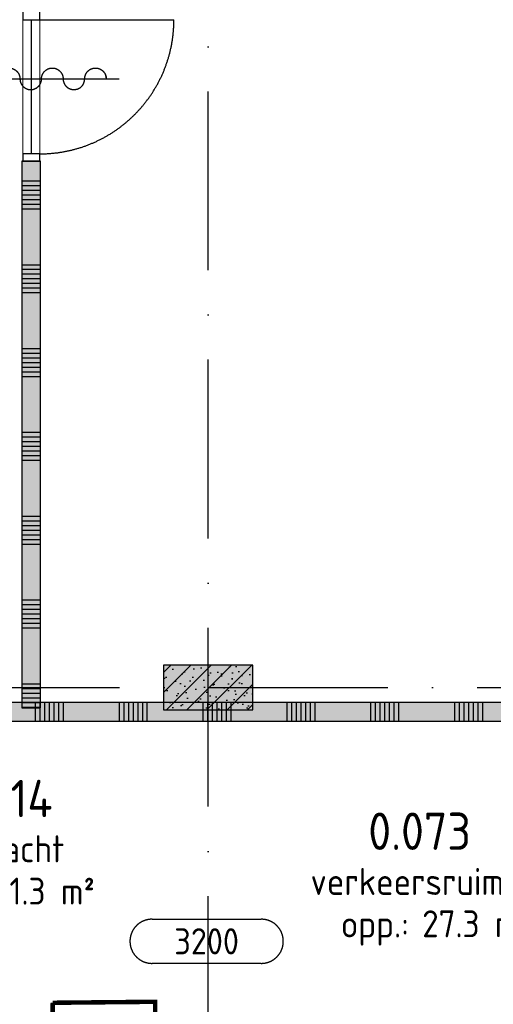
# Model space of a CAD drawing. Header units: millimetres. Extents: x 20872 to 297961, y -293704 to 213007.
# Tile 90 of 256: x 118918 to 122096, y -136926 to -130318. Entities that reach past the tile are written whole.
import ezdxf
from ezdxf.enums import TextEntityAlignment as Align
from ezdxf.xclip import XClip

# ---------------------------------------------------------------- set-up
doc = ezdxf.new("R2010")
doc.units = ezdxf.units.MM
doc.header["$LTSCALE"] = 100
doc.header["$XCLIPFRAME"] = 2
doc.linetypes.add('ACAD_ISO10W100', pattern=[18, 12, -3, 0, -3])
for name, color, linetype in [('A--L$7--_stramien', 1, 'Continuous'), ('A--L20--_bovenbouw', 3, 'Continuous'), ('A--L30--_afbouw', 7, 'Continuous'), ('A--L65--_beveiligingsinstallaties', 8, 'Continuous'), ('A--L73--_vaste keukenvoorzieningen', 8, 'Continuous'), ('A--T$1--_algemeen', 1, 'Continuous'), ('A--T$1A-afwerking', 8, 'Continuous'), ('XREFS', 9, 'Continuous')]:
    doc.layers.add(name, color=color, linetype=linetype)
doc.styles.add('BURO standaard', font='isocp.shx')
doc.styles.add('JINX standaard', font='isocp.shx')

# ---------------------------------------------------------------- blocks, each defined once
blk = doc.blocks.new('AL_plafondhoog_01_P03_BV')
at = {"color": 1, "linetype": 'ByBlock', "lineweight": -2, "ltscale": 2}
for points in [[(-5.236, 2.114), (5.236, 2.114)], [(5.236, -2.114), (-5.236, -2.114)]]:
    blk.add_lwpolyline(points, dxfattribs=at)
at = {"color": 1, "linetype": 'ByBlock', "lineweight": -2}
for centre, start, end in [((-5.236, 0), 90, 270), ((5.236, 0), 270, 90)]:
    blk.add_arc(centre, 2.114, start, end, dxfattribs=at)
at = {"color": 2, "linetype": 'ByBlock', "lineweight": -2, "style": 'BURO standaard', "flags": 4}
blk.add_attdef('BURO_RTE:PLAFOND', text='', height=2.5, dxfattribs=at).set_placement((0, 0), align=Align.MIDDLE_CENTER)
blk = doc.blocks.new('catering')
at = {"layer": 'A--L73--_vaste keukenvoorzieningen', "lineweight": 5}
blk.add_lwpolyline([(210663.97, 32344.57), (210664.12, 32343.94)], dxfattribs=at)
blk = doc.blocks.new('BURO_onderaanzicht')
at = {"color": 7}
blk.add_line((-432, 0), (432, 0), dxfattribs=at)
blk = doc.blocks.new('AL_ruimteno_03_P03_BV_GLU-X11 (2)')
at = {"color": 1, "style": 'JINX standaard'}
blk.add_text('opp.:', height=1.8, dxfattribs=at).set_placement((-0.022, -9.722), align=Align.RIGHT)
at = {"color": 2, "linetype": 'ByBlock', "lineweight": -2, "style": 'BURO standaard', "flags": 4}
for tag, p in [('BURO_RTE:RUIMTENUMMER_LEEG', (0.69, 1.475)), ('BURO_RTE:RUIMTENUMMER_TOTAAL', (0.69, -2.595))]:
    blk.add_attdef(tag, text='', height=2.5, dxfattribs=at).set_placement(p, align=Align.MIDDLE_CENTER)
at = {"color": 1, "linetype": 'ByBlock', "lineweight": -2, "style": 'BURO standaard', "flags": 4}
blk.add_attdef('BURO_RTE:BOUWBESLUIT', text='', height=1.8, dxfattribs=at).set_placement((0.862, -5.971), align=Align.MIDDLE_CENTER)
blk.add_attdef('BURO_RTE:OPP', text='', height=1.8, dxfattribs=at).set_placement((0.862, -8.808), align=Align.MIDDLE_LEFT)
blk = doc.blocks.new('65_zelfsl_01_P03_BV')
at = {"color": 1, "lineweight": -2}
blk.add_line((0, -521.1), (0, 521.1), dxfattribs=at)
at = {"color": 1, "ltscale": 2}
blk.add_lwpolyline([(0, -434.2, 1), (0, -289.5, -1), (0, -144.7, 1), (0, 0, -1), (0, 144.7, 1), (0, 289.5, -1), (0, 434.2)], format="xyb", dxfattribs=at)
blk = doc.blocks.new('stramienlijnen_1')
at = {"layer": 'A--L$7--_stramien', "color": 1, "linetype": 'ACAD_ISO10W100', "lineweight": -3}
for p, q in [((120184.5, 0), (120184.5, 22800)), ((57184.5, 15200), (138184.5, 15200))]:
    blk.add_line(p, q, dxfattribs=at)
blk = doc.blocks.new('2016-02-04 100 begane grond bestaand')
at = {"layer": 'A--L20--_bovenbouw', "linetype": 'Continuous', "lineweight": -3}
h = blk.add_hatch(dxfattribs=at)
h.set_pattern_fill('SWAND', color=1, scale=5, angle=-90, style=0)
h.set_pattern_definition([(360, (118934.5, 19912.5), (3e-14, 562.5), []), (360, (118934.5, 19881.25), (3e-14, 562.5), []), (360, (118934.5, 19850), (3e-14, 562.5), []), (360, (118934.5, 19818.75), (3e-14, 562.5), []), (360, (118934.5, 19787.5), (3e-14, 562.5), []), (360, (118934.5, 19756.25), (3e-14, 562.5), []), (360, (118934.5, 19725), (3e-14, 562.5), [])])
h.paths.add_polyline_path([(118934.5, 19732), (119059.5, 19732), (119059.5, 19850), (118997, 19881.2), (118934.5, 19850)], flags=0)
h.paths.add_polyline_path([(118934.5, 15063.2), (119059.5, 15063.2), (119059.5, 18732), (118934.5, 18732)], flags=0)
for points in [[(118934.5, 15063.2), (119059.5, 15063.2), (119059.5, 18732), (118934.5, 18732)], [(119884.5, 15050), (120484.5, 15050), (120484.5, 15350), (119884.5, 15350)], [(115384.5, 15099.8), (115384.5, 14974.8), (123133.9, 14974.8), (123133.9, 15099.8)]]:
    blk.add_hatch(color=60, dxfattribs=at).paths.add_polyline_path(points, flags=0)
h = blk.add_hatch(dxfattribs=at)
h.set_pattern_fill('PREFB', color=1, scale=5, style=0)
h.set_pattern_definition([(45, (119884.485, 15049.995), (-67.882, 67.882), []), (17, (119884.485, 15049.995), (25.7875, 79.8276), [0, -81.6, -46.2, 0, -67.2]), (48, (119884.485, 15049.995), (-18.4156, 81.172), [0, -80.8, 0, -82.4, 0, -66.4]), (71, (119884.485, 15049.995), (-47.9116, 67.263), [0, -80, 0, -480, -65.8])])
h.paths.add_polyline_path([(119884.5, 15050), (120484.5, 15050), (120484.5, 15350), (119884.5, 15350)], flags=0)
h = blk.add_hatch(dxfattribs=at)
h.set_pattern_fill('SWAND', color=1, scale=5, angle=180, style=0)
h.set_pattern_definition([(270, (133836.77, 15099.76), (562.5, -9e-14), []), (270, (133805.5, 15099.76), (562.5, -9e-14), []), (270, (133774.27, 15099.76), (562.5, -9e-14), []), (270, (133743, 15099.76), (562.5, -9e-14), []), (270, (133711.77, 15099.76), (562.5, -9e-14), []), (270, (133680.5, 15099.76), (562.5, -9e-14), []), (270, (133649.27, 15099.76), (562.5, -9e-14), [])])
h.paths.add_polyline_path([(124133.9, 15099.8), (124133.9, 14974.8), (133815.7, 14974.8), (133784.7, 15027), (133836.8, 15057.8), (133836.8, 15099.8)], flags=0)
h.paths.add_polyline_path([(115384.5, 15099.8), (115384.5, 14974.8), (123133.9, 14974.8), (123133.9, 15099.8)], flags=0)
at = {"layer": 'A--L20--_bovenbouw', "color": 2, "linetype": 'Continuous', "lineweight": -3}
for p, q in [((119059.5, 18732), (118934.5, 18732)), ((118934.5, 18732), (118934.5, 15063.2)), ((119059.5, 15063.2), (119059.5, 18732)), ((123133.9, 15099.8), (115384.5, 15099.8)), ((118934.5, 15063.2), (119059.5, 15063.2)), ((115384.5, 14974.8), (123133.9, 14974.8))]:
    blk.add_line(p, q, dxfattribs=at)
at = {"layer": 'A--L20--_bovenbouw', "color": 3, "linetype": 'Continuous', "lineweight": -3}
for p, q in [((120484.5, 15350), (119884.5, 15350)), ((119884.5, 15350), (119884.5, 15050)), ((120484.5, 15050), (120484.5, 15350)), ((119884.5, 15050), (120484.5, 15050))]:
    blk.add_line(p, q, dxfattribs=at)
at = {"layer": 'A--L30--_afbouw', "color": 2, "linetype": 'Continuous', "lineweight": -3}
for p, q in [((118940, 19732), (118940, 19682)), ((119054, 19682), (119054, 19732)), ((118940, 19682), (119054, 19682)), ((118940, 18782), (118940, 18732)), ((119054, 18782), (118940, 18782)), ((119054, 18732), (119054, 18782)), ((118940, 18732), (119054, 18732))]:
    blk.add_line(p, q, dxfattribs=at)
at = {"layer": 'A--L30--_afbouw', "color": 1, "linetype": 'Continuous', "lineweight": 18}
for p, q in [((118940, 19682), (118940, 18782)), ((119054, 19682), (119054, 18782))]:
    blk.add_line(p, q, dxfattribs=at)
at = {"layer": 'A--L30--_afbouw', "color": 1, "linetype": 'Continuous', "lineweight": -3}
blk.add_line((119054, 19682), (119954, 19682), dxfattribs=at)
blk.add_arc((119054, 19682), 900, 270, 0, dxfattribs=at)
at = {"layer": 'A--L65--_beveiligingsinstallaties', "color": 1, "linetype": 'ACAD_ISO10W100', "ltscale": 0.3, "true_color": 0xf50004, "const_width": 30}
for points in [[(119121.6, 9877.7), (119141.1, 13084.4)], [(119141.1, 13084.4), (119828.4, 13091.1), (119827.9, 9900.7)]]:
    blk.add_lwpolyline(points, dxfattribs=at)
at = {"layer": 'A--L$7--_stramien'}
blk.add_blockref('stramienlijnen_1', (0, 0), dxfattribs=at)
at = {"layer": 'A--L30--_afbouw', "color": 1, "linetype": 'Continuous', "lineweight": -3, "xscale": 1.041666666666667, "rotation": 270}
blk.add_blockref('BURO_onderaanzicht', (118997, 19232, -400), dxfattribs=at)
at = {"layer": 'A--L65--_beveiligingsinstallaties', "color": 8, "linetype": 'Continuous', "lineweight": -3, "rotation": 270.0156014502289}
blk.add_blockref('65_zelfsl_01_P03_BV', (119065.9, 19285.6, -400), dxfattribs=at)
at = {"layer": 'A--T$1--_algemeen', "color": 8, "linetype": 'Continuous', "lineweight": -3}
ref = blk.add_blockref('AL_ruimteno_03_P03_BV_GLU-X11 (2)', (118764.2, 14714.7), dxfattribs=dict(at, xscale=100, yscale=100, zscale=100))
ref.add_attrib('BURO_RTE:RUIMTENUMMER_TOTAAL', '0.114', dxfattribs={"layer": '0', "color": 2, "linetype": 'ByBlock', "lineweight": -2, "height": 250, "style": 'BURO standaard'}).set_placement((118833.2, 14455.2), align=Align.MIDDLE_CENTER)
ref.add_attrib('BURO_RTE:BOUWBESLUIT', 'schacht', dxfattribs={"layer": '0', "color": 1, "linetype": 'ByBlock', "lineweight": -2, "height": 180, "style": 'BURO standaard'}).set_placement((118850.5, 14117.6), align=Align.MIDDLE_CENTER)
ref.add_attrib('BURO_RTE:OPP', '1.3 m²', dxfattribs={"layer": '0', "color": 1, "linetype": 'ByBlock', "lineweight": -2, "height": 180, "style": 'BURO standaard'}).set_placement((118850.5, 13833.8), align=Align.MIDDLE_LEFT)
ref = blk.add_blockref('AL_ruimteno_03_P03_BV_GLU-X11 (2)', (121533.1, 14495.3), dxfattribs=dict(at, xscale=100, yscale=100, zscale=100))
ref.add_attrib('BURO_RTE:RUIMTENUMMER_TOTAAL', '0.073', dxfattribs={"layer": '0', "color": 2, "linetype": 'ByBlock', "lineweight": -2, "height": 250, "style": 'BURO standaard'}).set_placement((121602, 14235.8), align=Align.MIDDLE_CENTER)
ref.add_attrib('BURO_RTE:BOUWBESLUIT', 'verkeersruimte', dxfattribs={"layer": '0', "color": 1, "linetype": 'ByBlock', "lineweight": -2, "height": 180, "style": 'BURO standaard'}).set_placement((121619.3, 13898.2), align=Align.MIDDLE_CENTER)
ref.add_attrib('BURO_RTE:OPP', '27.3 m²', dxfattribs={"layer": '0', "color": 1, "linetype": 'ByBlock', "lineweight": -2, "height": 180, "style": 'BURO standaard'}).set_placement((121619.3, 13614.5), align=Align.MIDDLE_LEFT)
at = {"layer": 'A--T$1--_algemeen', "color": 1, "linetype": 'Continuous', "lineweight": -3}
ref = blk.add_blockref('AL_plafondhoog_01_P03_BV', (120173.5, 13497), dxfattribs=dict(at, xscale=70, yscale=70, zscale=70))
ref.add_attrib('BURO_RTE:PLAFOND', '3200', dxfattribs={"layer": '0', "color": 2, "linetype": 'ByBlock', "lineweight": -2, "height": 175, "style": 'BURO standaard'}).set_placement((120173.5, 13497), align=Align.MIDDLE_CENTER)
at = {"layer": 'A--T$1A-afwerking', "xscale": 49.99992073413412, "yscale": 49.99992073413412, "zscale": 49.99992073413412}
blk.add_blockref('catering', (-10413689, -1597908.6), dxfattribs=at)

msp = doc.modelspace()

# ---------------------------------------------------------------- block references
at = {"layer": 'XREFS'}
ref = msp.add_blockref('2016-02-04 100 begane grond bestaand', (-1, -150000.4), dxfattribs=at)
XClip(ref).set_block_clipping_path([(116767.0762143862, 29769.3836009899), (164491.5066313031, 13442.9004429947), (179861.076214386, 13442.9004429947), (179861.076214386, -11696.8579780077), (20873.0762143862, -11696.8579780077), (20873.0762143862, 82263.1420219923), (116767.0762143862, 82263.1420219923)])

doc.saveas('drawing.dxf')
